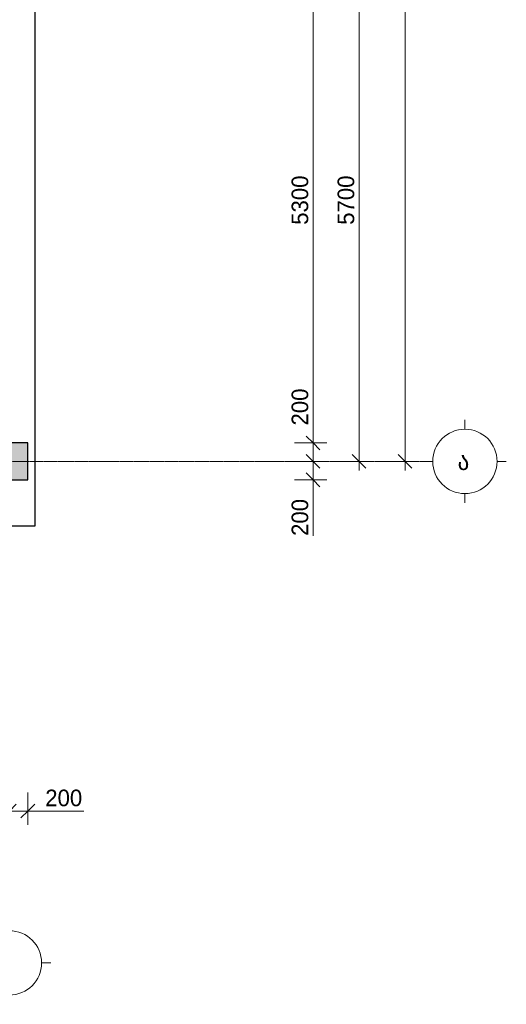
# Model space of a CAD drawing. Header units: millimetres. Extents: x -21500 to 4800, y -5900 to 28570.
# Tile 3 of 6: x -488 to 4800, y -5900 to 4800. Entities that reach past the tile are written whole.
import ezdxf

# ---------------------------------------------------------------- set-up
doc = ezdxf.new("R2010")
doc.units = ezdxf.units.MM
doc.linetypes.add('StructuralPlan-B01_RCW$0$Grid Line', pattern=[22.225, 12.7, -3.175, 3.175, -3.175])
for name, color, linetype, lineweight in [('S - LINE', 7, 'Continuous', 15), ('StructuralPlan-B01_RCW$0$A-010-D_DIM', 7, 'Continuous', 5), ('StructuralPlan-B01_RCW$0$A-010-D_DIM-100', 7, 'Continuous', 5), ('StructuralPlan-B01_RCW$0$S-160-M_FOUND', 7, 'Continuous', 30), ('StructuralPlan-B01_RCW$0$S-280-M_COLUMN', 7, 'Continuous', 30), ('StructuralPlan-B01_RCW$0$S-280-M_COLUMN main', 7, 'Continuous', 30), ('StructuralPlan-B01_RCW$0$Z-030-M_GRID', 7, 'Continuous', 5), ('StructuralPlan-B01_RCW$0$Z-033_T_GRIDREF', 7, 'Continuous', 5)]:
    doc.layers.add(name, color=color, linetype=linetype, lineweight=lineweight)
doc.styles.add('StructuralPlan-B01_RCW$0$Cubicon', font='Cubicon.ttf', dxfattribs={"height": 200})
doc.styles.add('StructuralPlan-B01_RCW$0$Cubicon_2', font='Cubicon.ttf', dxfattribs={"height": 180})
doc.dimstyles.new('StructuralPlan-B01_RCW$0$CUB_DIM_1_8', dxfattribs={"dimscale": 304.8, "dimtxt": 181.601257, "dimasz": 0.492126, "dimexe": 0.492126, "dimexo": 0.0625, "dimgap": 0, "dimtad": 1, "dimdec": 0, "dimzin": 0, "dimdsep": 46, "dimtxsty": 'StructuralPlan-B01_RCW$0$Cubicon_2', "dimblk1": 'StructuralPlan-B01_RCW$0$_Oblique', "dimblk2": 'StructuralPlan-B01_RCW$0$_Oblique', "dimsah": 1, "dimcen": 0.09, "dimdle": 0.328084, "dimazin": 0, "dimtfac": 1, "dimtdec": 4, "dimtix": 1, "dimtmove": 0, "dimatfit": 3, "dimfxl": 0.656168, "dimfxlon": 1, "dimtvp": 1, "dimtolj": 1, "dimtzin": 0, "dimarcsym": 2})
doc.dimstyles.new('StructuralPlan-B01_RCW$0$CUB_DIM_1_8_1', dxfattribs={"dimscale": 304.8, "dimtxt": 181.601257, "dimasz": 0.492126, "dimexe": 0.492126, "dimexo": 0.0625, "dimgap": 0, "dimtad": 1, "dimdec": 0, "dimzin": 0, "dimdsep": 46, "dimtxsty": 'StructuralPlan-B01_RCW$0$Cubicon_2', "dimblk1": 'StructuralPlan-B01_RCW$0$_Oblique', "dimblk2": 'StructuralPlan-B01_RCW$0$_Oblique', "dimsah": 1, "dimcen": 0.09, "dimdle": 0.328084, "dimazin": 0, "dimtfac": 1, "dimtdec": 4, "dimtix": 1, "dimtmove": 1, "dimatfit": 3, "dimfxl": 0.656168, "dimfxlon": 1, "dimtvp": 1, "dimtolj": 1, "dimtzin": 0, "dimarcsym": 2})

# ---------------------------------------------------------------- blocks, each defined once
blk = doc.blocks.new('StructuralPlan-B01_RCW$0$Grid - 00_CUB_ღერძის თავი-752507-B01_RCW')
at = {"layer": 'StructuralPlan-B01_RCW$0$Z-033_T_GRIDREF'}
for p, q in [((0, 3.5), (0, 4.5)), ((-3.5, 0), (-4.5, 0)), ((3.5, 0), (4.5, 0)), ((0, -3.5), (0, -4.5))]:
    blk.add_line(p, q, dxfattribs=at)
blk.add_circle((0, 0), 3.5, dxfattribs=at)
blk = doc.blocks.new('StructuralPlan-B01_RCW$0$DIMBLOCK15-B01_RCW')
at = {"layer": 'StructuralPlan-B01_RCW$0$A-010-D_DIM-100', "transparency": 16777216}
for p, q in [((-600, -3800), (-600, -3600)), ((-400, -3800), (-400, -3600)), ((-600, -3800), (-525, -3725)), ((-400, -3800), (-325, -3725)), ((-600, -3800), (-675, -3875)), ((-600, -3800), (-300, -3800)), ((-600, -3800), (-600, -3950)), ((-310, -3800), (-500, -3800)), ((-400, -3800), (-475, -3875)), ((-400, -3800), (-400, -3950)), ((210, -3800), (-310, -3800))]:
    blk.add_line(p, q, dxfattribs=at)
at = {"layer": 'StructuralPlan-B01_RCW$0$A-010-D_DIM-100', "color": 0, "transparency": 16777216, "insert": (-210, -3567), "char_height": 180, "width": 502.9, "attachment_point": 1, "line_spacing_factor": 0.931288, "style": 'StructuralPlan-B01_RCW$0$Cubicon_2'}
blk.add_mtext('200', dxfattribs=at)
blk = doc.blocks.new('StructuralPlan-B01_RCW$0$_Oblique')
at = {"color": 0, "linetype": 'ByBlock', "lineweight": -2}
blk.add_line((-0.5, -0.5), (0.5, 0.5), dxfattribs=at)
blk = doc.blocks.new('StructuralPlan-B01_RCW$0$DIMBLOCK46-B01_RCW')
at = {"layer": 'StructuralPlan-B01_RCW$0$A-010-D_DIM-100', "transparency": 16777216}
for p, q in [((3700, 17400), (3625, 17475)), ((3700, -100), (3700, 17500)), ((3700, 17400), (3500, 17400)), ((3700, 17400), (3775, 17325)), ((3700, 17400), (3850, 17400)), ((3700, 0), (3625, 75)), ((3700, 0), (3500, 0)), ((3700, 0), (3775, -75)), ((3700, 0), (3850, 0))]:
    blk.add_line(p, q, dxfattribs=at)
at = {"layer": 'StructuralPlan-B01_RCW$0$A-010-D_DIM-100', "color": 0, "transparency": 16777216, "insert": (3467, 8351), "char_height": 180, "width": 838.16, "attachment_point": 1, "rotation": 90, "line_spacing_factor": 0.931288, "style": 'StructuralPlan-B01_RCW$0$Cubicon_2'}
blk.add_mtext('17400', dxfattribs=at)
blk = doc.blocks.new('StructuralPlan-B01_RCW$0$DIMBLOCK47-B01_RCW')
at = {"layer": 'StructuralPlan-B01_RCW$0$A-010-D_DIM-100', "transparency": 16777216}
for p, q in [((3200, 5700), (3000, 5700)), ((3200, 5700), (3125, 5775)), ((3200, -100), (3200, 5700)), ((3200, 5700), (3275, 5625)), ((3200, 5700), (3350, 5700)), ((3200, 0), (3125, 75)), ((3200, 0), (3000, 0)), ((3200, 0), (3275, -75)), ((3200, 0), (3350, 0))]:
    blk.add_line(p, q, dxfattribs=at)
at = {"layer": 'StructuralPlan-B01_RCW$0$A-010-D_DIM-100', "color": 0, "transparency": 16777216, "insert": (2967, 2571), "char_height": 180, "width": 670.53, "attachment_point": 1, "rotation": 90, "line_spacing_factor": 0.931288, "style": 'StructuralPlan-B01_RCW$0$Cubicon_2'}
blk.add_mtext('5700', dxfattribs=at)
blk = doc.blocks.new('StructuralPlan-B01_RCW$0$DIMBLOCK50-B01_RCW')
at = {"layer": 'StructuralPlan-B01_RCW$0$A-010-D_DIM-100', "transparency": 16777216}
for p, q in [((2700, 0), (2625, 75)), ((2700, 0), (2500, 0)), ((2700, -300), (2700, 0)), ((2700, 0), (2775, -75)), ((2700, 0), (2850, 0)), ((2700, -290), (2700, -100)), ((2700, -200), (2500, -200)), ((2700, -200), (2625, -125)), ((2700, -200), (2775, -275)), ((2700, -200), (2850, -200)), ((2700, -810), (2700, -290))]:
    blk.add_line(p, q, dxfattribs=at)
at = {"layer": 'StructuralPlan-B01_RCW$0$A-010-D_DIM-100', "color": 0, "transparency": 16777216, "insert": (2467, -810), "char_height": 180, "width": 502.9, "attachment_point": 1, "rotation": 90, "line_spacing_factor": 0.931288, "style": 'StructuralPlan-B01_RCW$0$Cubicon_2'}
blk.add_mtext('200', dxfattribs=at)
blk = doc.blocks.new('StructuralPlan-B01_RCW$0$DIMBLOCK51-B01_RCW')
at = {"layer": 'StructuralPlan-B01_RCW$0$A-010-D_DIM-100', "transparency": 16777216}
for p, q in [((2700, 810), (2700, 290)), ((2700, 200), (2625, 275)), ((2700, 290), (2700, 100)), ((2700, 200), (2500, 200)), ((2700, 0), (2700, 200)), ((2700, 200), (2775, 125)), ((2700, 200), (2850, 200)), ((2700, 0), (2625, 75)), ((2700, 0), (2500, 0)), ((2700, 0), (2775, -75)), ((2700, 0), (2850, 0))]:
    blk.add_line(p, q, dxfattribs=at)
at = {"layer": 'StructuralPlan-B01_RCW$0$A-010-D_DIM-100', "color": 0, "transparency": 16777216, "insert": (2467, 390), "char_height": 180, "width": 502.9, "attachment_point": 1, "rotation": 90, "line_spacing_factor": 0.931288, "style": 'StructuralPlan-B01_RCW$0$Cubicon_2'}
blk.add_mtext('200', dxfattribs=at)
blk = doc.blocks.new('StructuralPlan-B01_RCW$0$DIMBLOCK52-B01_RCW')
at = {"layer": 'StructuralPlan-B01_RCW$0$A-010-D_DIM-100', "transparency": 16777216}
for p, q in [((2700, 5500), (2625, 5575)), ((2700, 5500), (2500, 5500)), ((2700, 200), (2700, 5500)), ((2700, 5500), (2775, 5425)), ((2700, 5500), (2850, 5500)), ((2700, 200), (2625, 275)), ((2700, 200), (2500, 200)), ((2700, 200), (2775, 125)), ((2700, 200), (2850, 200))]:
    blk.add_line(p, q, dxfattribs=at)
at = {"layer": 'StructuralPlan-B01_RCW$0$A-010-D_DIM-100', "color": 0, "transparency": 16777216, "insert": (2467, 2571), "char_height": 180, "width": 670.53, "attachment_point": 1, "rotation": 90, "line_spacing_factor": 0.931288, "style": 'StructuralPlan-B01_RCW$0$Cubicon_2'}
blk.add_mtext('5300', dxfattribs=at)
blk = doc.blocks.new('StructuralPlan-B01_RCW')
at = {"layer": 'StructuralPlan-B01_RCW$0$S-280-M_COLUMN main', "true_color": 0xa4a4a4, "transparency": 33554684}
blk.add_hatch(color=253, dxfattribs=at).paths.add_polyline_path([(-400, -200), (-400, 200), (-1200, 200), (-1200, -200), (-1117.5, -200)])
at = {"layer": 'StructuralPlan-B01_RCW$0$S-160-M_FOUND', "transparency": 33554684}
for p, q in [((-320, -700), (-320, 18050)), ((-16380, -700), (-320, -700))]:
    blk.add_line(p, q, dxfattribs=at)
at = {"layer": 'StructuralPlan-B01_RCW$0$S-280-M_COLUMN', "transparency": 33554684}
for p, q in [((-400, 200), (-1200, 200)), ((-400, -200), (-400, 200)), ((-1200, -200), (-400, -200))]:
    blk.add_line(p, q, dxfattribs=at)
at = {"layer": 'StructuralPlan-B01_RCW$0$Z-030-M_GRID', "linetype": 'StructuralPlan-B01_RCW$0$Grid Line', "transparency": 33554684}
blk.add_line((3900, 0), (-20600, 0), dxfattribs=at)
at = {"layer": 'StructuralPlan-B01_RCW$0$Z-033_T_GRIDREF', "transparency": 33554684, "xscale": 99.99999999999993, "yscale": 99.99999999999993, "zscale": 99.99999999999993}
for p, rotation in [((4350, 0), 89.99999999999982), ((-600, -5450), 180)]:
    blk.add_blockref('StructuralPlan-B01_RCW$0$Grid - 00_CUB_ღერძის თავი-752507-B01_RCW', p, dxfattribs=dict(at, rotation=rotation))
at = {"layer": 'StructuralPlan-B01_RCW$0$Z-033_T_GRIDREF', "transparency": 33554684, "insert": (4270.1, 107.1), "char_height": 200, "width": 192.405, "attachment_point": 1, "style": 'StructuralPlan-B01_RCW$0$Cubicon'}
blk.add_mtext('\\fCubicon|b0|i0|c254|p2|;ა', dxfattribs=at)
at = {"layer": 'StructuralPlan-B01_RCW$0$A-010-D_DIM', "transparency": 33554684}
for base, p1, p2, override, picture, middle in [((3700, 17400), (3500, 0), (3500, 17400), {"dimpost": '<>', "dimfxl": 17399.999996}, 'StructuralPlan-B01_RCW$0$DIMBLOCK46-B01_RCW', (3608.2, 8700)), ((3200, 5700), (3000, 0), (3000, 5700), {"dimpost": '<>', "dimfxl": 5700.000079}, 'StructuralPlan-B01_RCW$0$DIMBLOCK47-B01_RCW', (3108.2, 2850)), ((2700, 5500), (2500, 200), (2500, 5500), {"dimpost": '<>', "dimfxl": 5300.000079}, 'StructuralPlan-B01_RCW$0$DIMBLOCK52-B01_RCW', (2608.1, 2850))]:
    dim = blk.add_linear_dim(base=base, p1=p1, p2=p2, angle=90, dimstyle='StructuralPlan-B01_RCW$0$CUB_DIM_1_8', override=override, dxfattribs=at)
    dim.commit()
    dim.dimension.update_dxf_attribs({"geometry": picture, "text_midpoint": middle})
for base, p1, p2, picture, middle in [((2700, 200), (2500, 0), (2500, 200), 'StructuralPlan-B01_RCW$0$DIMBLOCK51-B01_RCW', (2586.9, 641.9)), ((2700, 0), (2500, -200), (2500, 0), 'StructuralPlan-B01_RCW$0$DIMBLOCK50-B01_RCW', (2586.9, -558.1))]:
    dim = blk.add_linear_dim(base=base, p1=p1, p2=p2, angle=90, dimstyle='StructuralPlan-B01_RCW$0$CUB_DIM_1_8_1', override={"dimpost": '<>', "dimfxl": 200}, dxfattribs=at)
    dim.commit()
    dim.dimension.update_dxf_attribs({"geometry": picture, "text_midpoint": middle, "dimtype": 128, "text_rotation": 90})
dim = blk.add_linear_dim(base=(-400, -3800), p1=(-600, -3600), p2=(-400, -3600), dimstyle='StructuralPlan-B01_RCW$0$CUB_DIM_1_8_1', override={"dimpost": '<>', "dimfxl": 200}, dxfattribs=at)
dim.commit()
dim.dimension.update_dxf_attribs({"geometry": 'StructuralPlan-B01_RCW$0$DIMBLOCK15-B01_RCW', "text_midpoint": (41.9, -3686.9), "dimtype": 128})

msp = doc.modelspace()

# ---------------------------------------------------------------- block references
at = {"layer": 'S - LINE', "transparency": 33554684}
msp.add_blockref('StructuralPlan-B01_RCW', (0, 0), dxfattribs=at)

doc.saveas('drawing.dxf')
